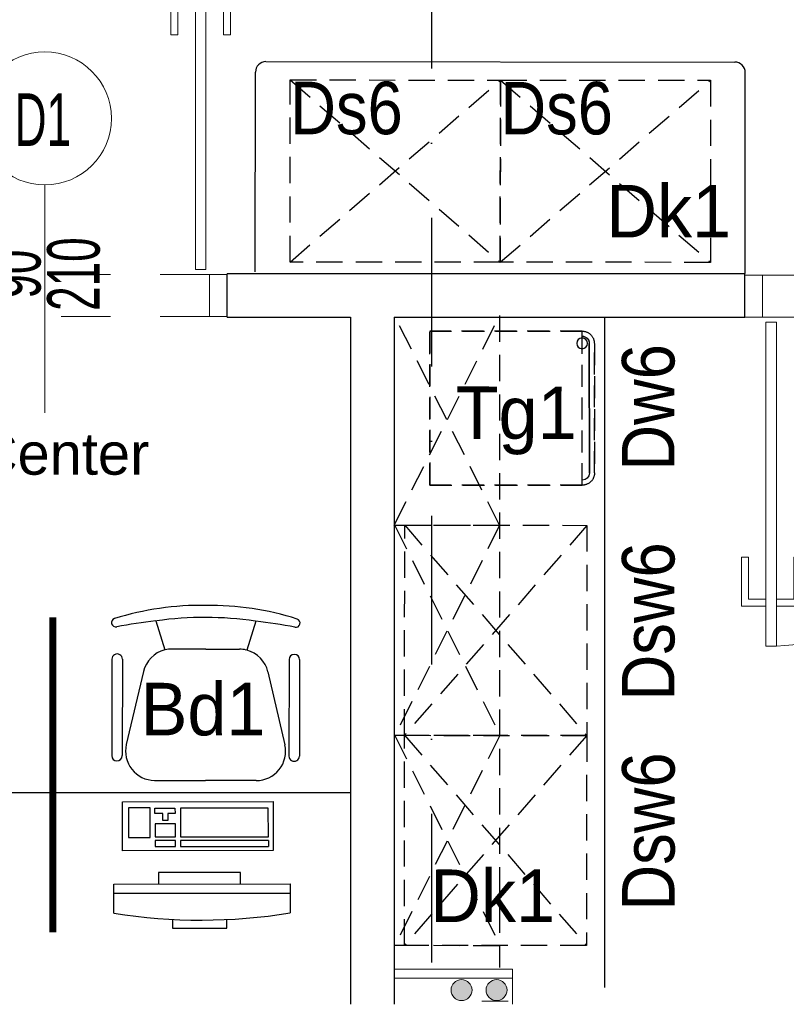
# Model space of a CAD drawing. Header units: millimetres. Extents: x 14495 to 271441, y -21035 to 2232.
# Tile 161 of 227: x 86132 to 86351, y -3202 to -2921. Entities that reach past the tile are written whole.
import ezdxf
from ezdxf.enums import TextEntityAlignment as Align

# ---------------------------------------------------------------- set-up
doc = ezdxf.new("R2010")
doc.units = ezdxf.units.MM
for name, pattern in [('0921-PX-TE-20-60$0$0921-X-AR-20-00-FA$0$DASHED2', [0.375, 0.25, -0.125]), ('DASHDOT', [1, 0.5, -0.25, 0, -0.25]), ('DASHED', [28.222222, 14.111111, -14.111111]), ('KRESKOWA2', [0.375, 0.25, -0.125])]:
    doc.linetypes.add(name, pattern=pattern)
for name, color, linetype in [('-- TECH  SYMBOLE', 1, 'Continuous'), ('-- TECH WYPOSAŻENIE', 2, 'Continuous'), ('A-POW-NR', 1, 'Continuous'), ('A_OSIE', 252, 'DASHDOT'), ('A_PROJEKTOWANE', 3, 'Continuous'), ('A_SC_DZIAlOWE', 4, 'Continuous'), ('meble', 1, 'Continuous'), ('SC-PROJEKT', 3, 'Continuous'), ('TECH Sprzęt', 1, 'Continuous')]:
    doc.layers.add(name, color=color, linetype=linetype)
for name, color, linetype, lineweight in [('A-DOOR-IDEN', 1, 'Continuous', 18), ('A_obudowy G-K', 31, 'Continuous', 0), ('A_Stolarka_drzwi', 1, 'Continuous', 9), ('M_drzwi', 1, 'Continuous', 5), ('SAN_Przewody powrotne CO na rzucie', 180, 'Continuous', 40), ('SAN_Przewody zasilające CO na rzucie', 20, 'Continuous', 40), ('TECH Wyp-meble', 1, 'Continuous', 15)]:
    doc.layers.add(name, color=color, linetype=linetype, lineweight=lineweight)
doc.layers.add('A-POW', color=2, linetype='Continuous', plot=False)
doc.styles.add('arial-tab', font='arial.ttf')
doc.styles.add('ARIAL1_2', font='arial.ttf', dxfattribs={"width": 1.2})
doc.styles.add('arialce', font='ARIALN.TTF')
doc.styles.add('cent', font='swissel.ttf')
doc.styles.add('cg', font='GOTHIC.TTF')
doc.styles.add('ROMANS', font='romans', dxfattribs={"width": 0.6})
doc.styles.add('switz721ltexbt', font='swissel.ttf')

# ---------------------------------------------------------------- blocks, each defined once
blk = doc.blocks.new('DRZWI Z OSCIEZNICA NIEOKALAJACA 90')
at = {"linetype": 'DASHED'}
for p, q in [((-12, 5), (-12, 99)), ((0, 5), (0, 99))]:
    blk.add_line(p, q, dxfattribs=at)
at = {"ltscale": 0.05}
blk.add_line((-39.5, 52), (25.59, 52), dxfattribs=at)
for points in [[(-12, 99), (-12, 104), (0, 104), (0, 99)], [(93.91, 9.01), (1.43, 9.01), (1.43, 6.01), (93.91, 6.01)], [(-12, 0), (-12, 5), (0, 5), (0, 0)]]:
    blk.add_lwpolyline(points, close=True)
for points in [[(82.48, 9.01), (82.48, 16.01), (68.48, 16.01), (68.48, 14.01), (80.48, 14.01), (80.48, 9.01)], [(82.48, 6.01), (82.48, -0.99), (68.48, -0.99), (68.48, 1.01), (80.48, 1.01), (80.48, 6.01)]]:
    blk.add_lwpolyline(points)
at = {"linetype": 'DASHED'}
blk.add_arc((0, 5), 94, 2.4475, 90, dxfattribs=at)
blk = doc.blocks.new('SSCVCFDSS')
blk.add_line((0, 50.02), (0, 0))
blk.add_circle((0, -19), 19)
at = {"style": 'ROMANS', "text_generation_flag": 4, "width": 0.6}
blk.add_attdef('FD1-8', text='', height=13, rotation=270, dxfattribs=at).set_placement((6.15, 55.19), align=Align.RIGHT)
for tag, p in [('200', (8.16, 25.47)), ('90', (-8.71, 25.47))]:
    blk.add_attdef(tag, text='', height=13, rotation=270, dxfattribs=at).set_placement(p, align=Align.MIDDLE)
blk.add_attdef('AL6C', text='', height=13, dxfattribs=at).set_placement((-0.56, -18.64), align=Align.MIDDLE)
blk = doc.blocks.new('POW')
at = {"const_width": 5}
blk.add_lwpolyline([(125.32, 0), (0, 0)], dxfattribs=at)
at = {"style": 'switz721ltexbt'}
blk.add_attdef('001', (-1.78, 12.35), '', height=41.18, dxfattribs=at)
blk = doc.blocks.new('FOTEL do BIURKA')
at = {"color": 2}
for p, q in [((-14.27, 8.03), (-11.71, -0.26)), ((14.27, 8.03), (11.71, -0.26)), ((0, 0), (-9.66, 0)), ((0, 0), (9.66, 0)), ((-17.78, -6.45), (-22.62, -27.28)), ((17.78, -6.45), (22.62, -27.28)), ((-14.51, -37.5), (0, -37.5)), ((14.51, -37.5), (0, -37.5))]:
    blk.add_line(p, q, dxfattribs=at)
at = {"color": 2, "ltscale": 0.7}
for p, q in [((-26.79, -2.94), (-26.79, -30.47)), ((-23.79, -2.94), (-23.79, -30.47)), ((23.79, -2.94), (23.79, -30.47)), ((26.79, -2.94), (26.79, -30.47))]:
    blk.add_line(p, q, dxfattribs=at)
at = {"color": 2}
for centre, radius, start, end in [((-1.1, -70.52), 83.02, 89.2376, 107.5114), ((1.1, -70.52), 83.02, 72.4886, 90.7624), ((-25.71, 7.51), 1.21, 108.3082, 283.3685), ((0, -91.36), 100.41, 90, 98.0662), ((0, -91.36), 100.41, 81.9338, 90), ((25.71, 7.51), 1.21, 256.6315, 71.6918), ((3.38, -145.12), 154.17, 96.5758, 100.77), ((-3.38, -145.12), 154.17, 79.23, 83.4242), ((-9.66, -8.33), 8.33, 90, 103.3032), ((9.66, -8.33), 8.33, 76.6968, 90), ((-9.66, -8.33), 8.33, 104.2415, 166.9068), ((9.66, -8.33), 8.33, 13.0932, 75.7585), ((-14.51, -29.17), 8.33, 166.9068, 270), ((14.51, -29.17), 8.33, 270, 13.0932)]:
    blk.add_arc(centre, radius, start, end, dxfattribs=at)
at = {"color": 2, "ltscale": 0.7}
for centre, start, end in [((-25.29, -2.94), 360, 180), ((-25.29, -2.94), 360, 180), ((25.29, -2.94), 0, 180), ((25.29, -2.94), 0, 180), ((-25.29, -30.47), 180, 360), ((25.29, -30.47), 180, 0)]:
    blk.add_arc(centre, 1.5, start, end, dxfattribs=at)
blk = doc.blocks.new('mała lodówka')
at = {"layer": '-- TECH WYPOSAŻENIE', "color": 1, "ltscale": 25}
for p, q in [((-18.5, 45.56), (18.5, 45.56)), ((18.5, 45.56), (-18.5, 45.56))]:
    blk.add_line(p, q, dxfattribs=at)
at = {"layer": '-- TECH WYPOSAŻENIE', "color": 2, "linetype": '0921-PX-TE-20-60$0$0921-X-AR-20-00-FA$0$DASHED2', "ltscale": 25}
blk.add_line((-22, 43.5), (22, 43.5), dxfattribs=at)
for points in [[(22, 43.5), (22, 0), (-22, 0), (-22, 43.5, -0.414214), (-18.5, 47), (18.5, 47, -0.414214)], [(-22, 43.5), (-22, 0), (22, 0), (22, 43.5, 0.414214), (18.5, 47), (-18.5, 47, 0.414214)]]:
    blk.add_lwpolyline(points, format="xyb", close=True, dxfattribs=at)
at = {"layer": '-- TECH WYPOSAŻENIE', "color": 1, "ltscale": 25}
blk.add_circle((18.5, 43.5), 1.54, dxfattribs=at)
for centre, start, end in [((-18.5, 43.5), 90, 180), ((-18.5, 43.5), 90.0008, 180.0008), ((18.5, 43.5), 360, 90), ((18.5, 43.5), 0.0008, 90.0008)]:
    blk.add_arc(centre, 2.06, start, end, dxfattribs=at)

msp = doc.modelspace()

# ---------------------------------------------------------------- hatches: boundary and pattern name
at = {"layer": 'SAN_Przewody powrotne CO na rzucie', "lineweight": 13}
msp.add_hatch(color=256, dxfattribs=at).paths.add_polyline_path([(86255.31, -3198.2, 1), (86261.31, -3198.2, 1)])
at = {"layer": 'SAN_Przewody zasilające CO na rzucie', "lineweight": 13}
msp.add_hatch(color=256, dxfattribs=at).paths.add_polyline_path([(86265.31, -3198.2, 1), (86271.31, -3198.2, 1)])

# ---------------------------------------------------------------- linework, layer by layer
at = {"layer": '-- TECH WYPOSAŻENIE', "color": 2}
for p, q in [((86202.53, -2933.05), (86336.37, -2933.18)), ((86199.48, -2993.05), (86199.53, -2936.05)), ((86339.31, -2993.55), (86339.36, -2936.18))]:
    msp.add_line(p, q, dxfattribs=at)
at = {"layer": '-- TECH WYPOSAŻENIE', "color": 252, "linetype": 'KRESKOWA2', "ltscale": 30}
for p, q in [((86209.45, -2938.28), (86269.4, -2990.33)), ((86209.4, -2990.28), (86269.45, -2938.33)), ((86269.4, -2990.33), (86329.45, -2938.38)), ((86269.45, -2938.33), (86329.4, -2990.38)), ((86294.14, -3065.48), (86242.08, -3125.44)), ((86242.14, -3065.44), (86294.08, -3125.48)), ((86294.08, -3125.48), (86242.03, -3185.44)), ((86242.08, -3125.44), (86294.03, -3185.48))]:
    msp.add_line(p, q, dxfattribs=at)
at = {"layer": '-- TECH WYPOSAŻENIE', "color": 1, "linetype": 'KRESKOWA2', "ltscale": 30}
for p, q in [((86239.14, -3065.4), (86269.23, -3005.58)), ((86269.23, -3065.46), (86239.23, -3005.55)), ((86269.23, -3005.58), (86269.23, -3191.76)), ((86239.14, -3065.4), (86269.14, -3065.43)), ((86239.33, -3065.49), (86269.38, -3125.46)), ((86269.23, -3065.46), (86239.38, -3125.49)), ((86239.19, -3125.4), (86269.19, -3125.43)), ((86239.28, -3125.49), (86269.33, -3185.46)), ((86269.27, -3125.46), (86239.33, -3185.49)), ((86239.14, -3185.4), (86269.14, -3185.43))]:
    msp.add_line(p, q, dxfattribs=at)
at = {"layer": '-- TECH WYPOSAŻENIE', "color": 252, "linetype": 'KRESKOWA2', "ltscale": 30}
for points in [[(86209.4, -2990.28), (86209.45, -2938.28), (86269.45, -2938.33), (86269.4, -2990.33)], [(86269.4, -2990.33), (86269.45, -2938.33), (86329.45, -2938.38), (86329.4, -2990.38)], [(86242.14, -3065.44), (86294.14, -3065.48), (86294.08, -3125.48), (86242.08, -3125.44)], [(86242.08, -3125.44), (86294.08, -3125.48), (86294.03, -3185.48), (86242.03, -3185.44)]]:
    msp.add_lwpolyline(points, close=True, dxfattribs=at)
at = {"layer": '-- TECH WYPOSAŻENIE', "color": 2}
for centre, start, end in [((86202.53, -2936.05), 89.9484, 179.9484), ((86336.36, -2936.18), 359.9484, 89.9484)]:
    msp.add_arc(centre, 3, start, end, dxfattribs=at)
at = {"layer": 'A_obudowy G-K', "lineweight": 5}
msp.add_line((86272.9, -3192.26), (86272.9, -3202.26), dxfattribs=at)
at = {"layer": 'A_obudowy G-K', "linetype": 'Continuous', "lineweight": 5}
msp.add_line((86271.63, -3201.33), (86264.13, -3201.32), dxfattribs=at)
at = {"layer": 'A_obudowy G-K', "lineweight": 5}
for points in [[(86272.9, -3192.26), (86239.16, -3192.26)], [(86272.89, -3194.75), (86239.16, -3194.75)]]:
    msp.add_lwpolyline(points, dxfattribs=at)
at = {"layer": 'A_OSIE', "ltscale": 85}
msp.add_line((86249.79, -1786.26), (86249.79, -4124.68), dxfattribs=at)
at = {"layer": 'A_PROJEKTOWANE'}
msp.add_line((86191.41, -3006.05), (86191.41, -2993.68), dxfattribs=at)
at = {"layer": 'A_SC_DZIAlOWE'}
for p, q in [((86191.41, -2993.58), (86339.2, -2993.57)), ((86339.24, -3006.05), (86339.24, -2993.68)), ((86191.41, -3006.05), (86226.66, -3006.05)), ((86226.66, -3006.05), (86226.66, -3202.26)), ((86239.16, -3006.05), (86239.16, -3202.26)), ((86239.16, -3006.05), (86339.21, -3006.05))]:
    msp.add_line(p, q, dxfattribs=at)
at = {"layer": 'meble', "color": 2, "linetype": 'Continuous', "ltscale": 50}
msp.add_line((85971.74, -3141.76), (86226.72, -3141.76), dxfattribs=at)
at = {"layer": 'SAN_Przewody powrotne CO na rzucie', "lineweight": 13}
msp.add_circle((86258.35, -3198.2), 3, dxfattribs=at)
at = {"layer": 'SAN_Przewody zasilające CO na rzucie', "lineweight": 13}
msp.add_circle((86268.35, -3198.2), 3, dxfattribs=at)
at = {"layer": 'SC-PROJEKT', "color": 2, "linetype": 'Continuous', "lineweight": -3}
msp.add_line((86299.23, -3197.41), (86299.23, -3006.21), dxfattribs=at)
at = {"layer": 'SC-PROJEKT', "color": 1, "const_width": 2}
msp.add_lwpolyline([(86141.73, -3181.75), (86141.73, -3091.75)], dxfattribs=at)
at = {"layer": 'TECH Wyp-meble', "color": 8, "lineweight": -3}
for p, q in [((86161.55, -3144.42), (86204.54, -3144.36)), ((86161.56, -3158.42), (86161.55, -3144.42)), ((86169.45, -3146.15), (86163.25, -3146.16)), ((86163.25, -3146.16), (86163.27, -3154.59)), ((86169.46, -3154.58), (86169.45, -3146.15)), ((86170.77, -3146.28), (86176.56, -3146.27)), ((86170.77, -3146.28), (86176.56, -3146.27)), ((86170.78, -3147.73), (86170.77, -3146.28)), ((86170.78, -3147.73), (86170.77, -3146.28)), ((86176.56, -3146.27), (86176.57, -3147.72)), ((86176.56, -3146.27), (86176.57, -3147.72)), ((86203.2, -3146.23), (86178.14, -3146.27)), ((86203.2, -3146.23), (86178.14, -3146.27)), ((86178.14, -3146.27), (86178.16, -3154.43)), ((86178.14, -3146.27), (86178.16, -3154.43)), ((86203.21, -3154.4), (86203.2, -3146.23)), ((86204.54, -3144.36), (86204.56, -3158.36)), ((86173.11, -3147.72), (86170.78, -3147.73)), ((86173.11, -3147.72), (86170.78, -3147.73)), ((86173.11, -3149.76), (86173.11, -3147.72)), ((86173.11, -3149.76), (86173.11, -3147.72)), ((86176.57, -3147.72), (86174.56, -3147.72)), ((86174.56, -3147.72), (86174.56, -3149.76)), ((86176.57, -3147.72), (86174.56, -3147.72)), ((86174.56, -3147.72), (86174.56, -3149.76)), ((86176.71, -3150.75), (86170.9, -3150.76)), ((86176.71, -3150.75), (86170.9, -3150.76)), ((86170.9, -3150.76), (86170.91, -3154.44)), ((86170.9, -3150.76), (86170.91, -3154.44)), ((86174.56, -3149.76), (86173.11, -3149.76)), ((86174.56, -3149.76), (86173.11, -3149.76)), ((86176.71, -3154.44), (86176.71, -3150.75)), ((86176.71, -3154.44), (86176.71, -3150.75)), ((86163.27, -3154.59), (86169.46, -3154.58)), ((86170.91, -3154.44), (86176.71, -3154.44)), ((86170.91, -3154.44), (86176.71, -3154.44)), ((86178.16, -3154.43), (86203.21, -3154.4)), ((86178.16, -3154.43), (86203.21, -3154.4)), ((86170.91, -3155.49), (86170.91, -3157.21)), ((86176.71, -3155.49), (86170.91, -3155.49)), ((86170.91, -3155.49), (86170.91, -3157.21)), ((86176.71, -3155.49), (86170.91, -3155.49)), ((86170.91, -3157.21), (86176.72, -3157.21)), ((86170.91, -3157.21), (86176.72, -3157.21)), ((86176.72, -3157.21), (86176.71, -3155.49)), ((86176.72, -3157.21), (86176.71, -3155.49)), ((86203.21, -3155.45), (86178.16, -3155.48)), ((86203.21, -3155.45), (86178.16, -3155.48)), ((86178.16, -3155.48), (86178.16, -3157.2)), ((86178.16, -3155.48), (86178.16, -3157.2)), ((86178.16, -3157.2), (86203.21, -3157.17)), ((86178.16, -3157.2), (86203.21, -3157.17)), ((86203.21, -3155.45), (86203.21, -3157.17)), ((86204.56, -3158.36), (86161.56, -3158.42)), ((86195.29, -3164.59), (86171.81, -3164.61)), ((86195.29, -3164.59), (86171.81, -3164.61)), ((86171.81, -3164.61), (86171.82, -3167.92)), ((86171.81, -3164.61), (86171.82, -3167.92)), ((86195.3, -3167.9), (86195.29, -3164.59)), ((86159.1, -3167.94), (86209.42, -3167.88)), ((86159.11, -3176.26), (86159.1, -3167.94)), ((86209.42, -3167.88), (86209.43, -3176.17)), ((86209.42, -3170.57), (86159.1, -3170.62)), ((86175.83, -3178.04), (86175.83, -3180.55)), ((86191.31, -3180.53), (86191.31, -3178.01)), ((86175.83, -3180.55), (86191.31, -3180.53))]:
    msp.add_line(p, q, dxfattribs=at)
msp.add_arc((86183.99, -3018.43), 159.78, 261.0426, 279.1619, dxfattribs=at)

# ---------------------------------------------------------------- block references
at = {"layer": 'A-DOOR-IDEN', "color": 2, "xscale": -1, "rotation": 270.0552439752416}
msp.add_blockref('mała lodówka', (86249.28, -3032.05), dxfattribs=at)
at = {"layer": 'A-POW-NR'}
ref = msp.add_blockref('POW', (86001.06, -3054.23), dxfattribs=dict(at, xscale=0.6, yscale=0.6, zscale=0.6))
ref.add_attrib('88,88', '5,5', dxfattribs={"layer": 'A-POW', "height": 8, "style": 'ARIAL1_2', "width": 1.2}).set_placement((86029.28, -3073.08), align=Align.RIGHT)
ref.add_attrib('POKOJ', 'Call Center', (86086.74, -3051.02), dxfattribs={"layer": 'A-POW', "height": 12, "style": 'arialce', "width": 1.2})
ref.add_attrib('001', '216', (86001.06, -3049.71), dxfattribs={"layer": '0', "height": 24.71, "style": 'switz721ltexbt', "width": 0.7})
at = {"layer": 'A_Stolarka_drzwi'}
for p, rotation in [((86191.41, -2993.86), 89.9999999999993), ((86339.24, -3006.05), 270.0000000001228)]:
    msp.add_blockref('DRZWI Z OSCIEZNICA NIEOKALAJACA 90', p, dxfattribs=dict(at, rotation=rotation))
at = {"layer": 'M_drzwi'}
ref = msp.add_blockref('SSCVCFDSS', (86139.41, -2968.28), dxfattribs=dict(at, xscale=-1, rotation=180))
ref.add_attrib('90', '90', dxfattribs={"layer": '0', "height": 15, "rotation": 270, "style": 'cent', "text_generation_flag": 6, "width": 0.6}).set_placement((86130.7, -2993.74), align=Align.MIDDLE)
ref.add_attrib('200', '210', dxfattribs={"layer": '0', "height": 15, "rotation": 270, "style": 'cent', "text_generation_flag": 6, "width": 0.6}).set_placement((86147.56, -2993.74), align=Align.MIDDLE)
ref.add_attrib('AL6C', 'D1', dxfattribs={"layer": '0', "height": 15, "style": 'arial-tab', "width": 0.6}).set_placement((86138.85, -2949.63), align=Align.MIDDLE)
at = {"layer": 'TECH Sprzęt', "rotation": 359.8762278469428}
msp.add_blockref('FOTEL do BIURKA', (86185.34, -3100.83), dxfattribs=at)

# ---------------------------------------------------------------- texts
at = {"layer": '-- TECH  SYMBOLE', "color": 1, "style": 'cg', "width": 0.9}
for s, rotation, p in [('Ds6', 0.0205, (86209.47, -2953.8)), ('Ds6', 0.0205, (86269.47, -2953.85)), ('Dw6', 89.9795, (86319.12, -3049.85)), ('Dsw6', 89.9795, (86319.12, -3115.47)), ('Dsw6', 89.9795, (86319.17, -3175.47))]:
    msp.add_text(s, height=15, rotation=rotation, dxfattribs=at).set_placement(p)
at = {"layer": '-- TECH  SYMBOLE', "color": 1, "style": 'cg'}
for s, rotation, p in [('Dk1', 0.02, (86299.66, -2983.25)), ('Tg1', 359.948, (86256.65, -3040.82)), ('Dk1', 0.02, (86249.39, -3178.76))]:
    msp.add_text(s, height=15, rotation=rotation, dxfattribs=at).set_placement(p)
msp.add_text('Bd1', height=15, dxfattribs=at).set_placement((86166.72, -3125.45))

doc.saveas('drawing.dxf')
